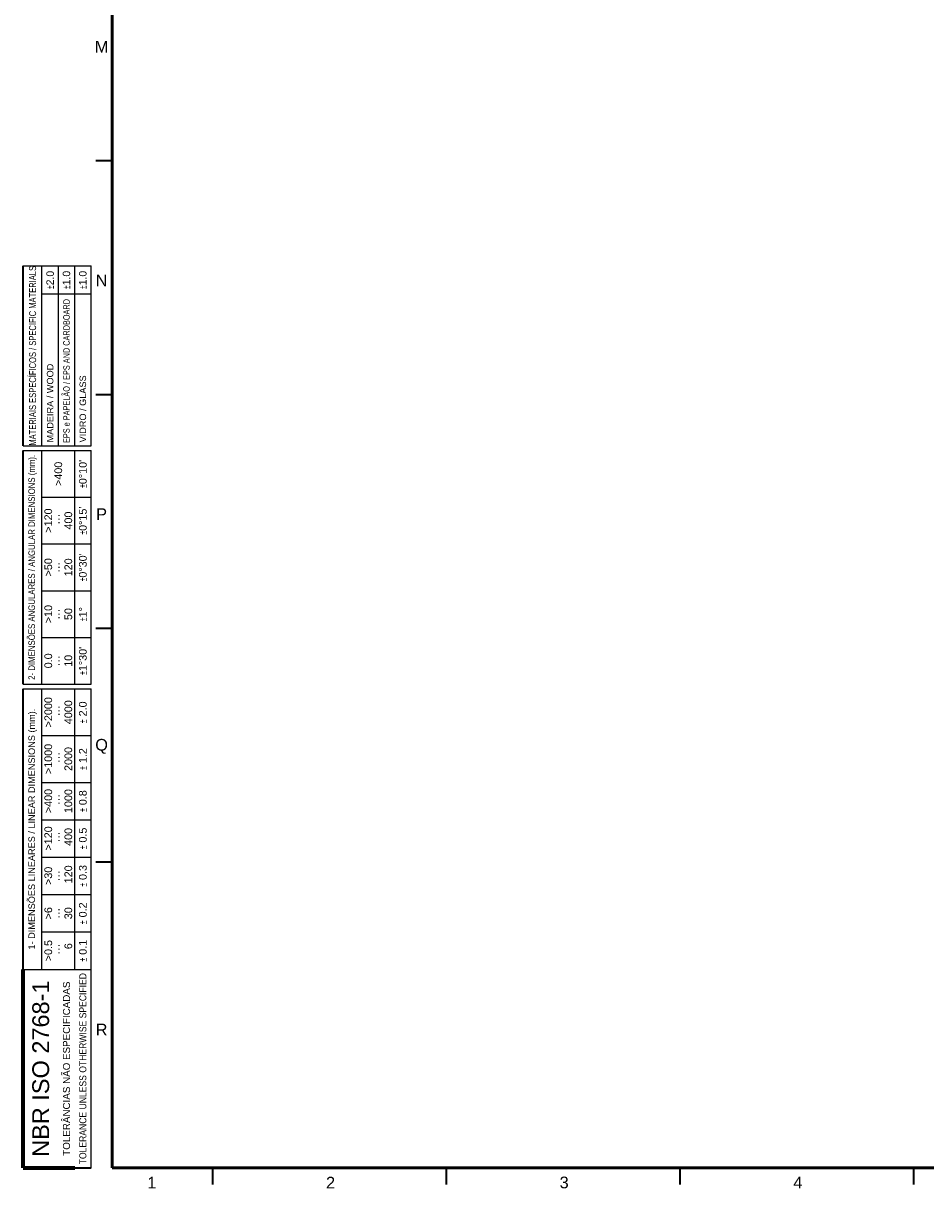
# Model space of a CAD drawing. Header units: millimetres. Extents: x 4 to 1188, y 1 to 840.
# Tile 1 of 203: x 4 to 197, y 1 to 250. Entities that reach past the tile are written whole.
import ezdxf

# ---------------------------------------------------------------- set-up
doc = ezdxf.new("R2010")
doc.units = ezdxf.units.MM
doc.layers.add('1', color=7, linetype='Continuous')
doc.layers.add('256', color=7, linetype='Continuous')
doc.styles.add('Arial Unicode MS', font='Arial Unicode MS')

# ---------------------------------------------------------------- blocks, each defined once
blk = doc.blocks.new('TabularNote3')
at = {"layer": '256', "color": 18, "linetype": 'Continuous', "lineweight": 70}
for p, q in [((0, 14.5), (42.5, 14.5)), ((0, 14.5), (0, 10.5)), ((0, 10.5), (0, 7)), ((0, 7), (0, 3.5))]:
    blk.add_line(p, q, dxfattribs=at)
at = {"layer": '256', "color": 18, "linetype": 'Continuous', "lineweight": 25}
for p, q in [((42.5, 14.5), (42.5, 10.5)), ((102.5, 14.5), (102.5, 10.5)), ((103.5, 14.5), (103.5, 10.5)), ((153.5, 14.5), (153.5, 10.5)), ((154.5, 14.5), (154.5, 10.5)), ((193, 14.5), (193, 10.5)), ((42.5, 10.5), (50.5, 10.5)), ((42.5, 10.5), (42.5, 7)), ((50.5, 10.5), (58.5, 10.5)), ((50.5, 10.5), (50.5, 7)), ((58.5, 10.5), (66.5, 10.5)), ((58.5, 10.5), (58.5, 7)), ((66.5, 10.5), (74.5, 10.5)), ((66.5, 10.5), (66.5, 7)), ((74.5, 10.5), (82.5, 10.5)), ((74.5, 10.5), (74.5, 7)), ((82.5, 10.5), (92.5, 10.5)), ((82.5, 10.5), (82.5, 7)), ((92.5, 10.5), (102.5, 10.5)), ((92.5, 10.5), (92.5, 7)), ((102.5, 10.5), (102.5, 7)), ((103.5, 10.5), (113.5, 10.5)), ((103.5, 10.5), (103.5, 7)), ((113.5, 10.5), (123.5, 10.5)), ((113.5, 10.5), (113.5, 7)), ((123.5, 10.5), (133.5, 10.5)), ((123.5, 10.5), (123.5, 7)), ((133.5, 10.5), (143.5, 10.5)), ((133.5, 10.5), (133.5, 7)), ((143.5, 10.5), (153.5, 10.5)), ((143.5, 10.5), (143.5, 7)), ((153.5, 10.5), (153.5, 7)), ((154.5, 10.5), (187, 10.5)), ((154.5, 10.5), (154.5, 7)), ((187, 10.5), (193, 10.5)), ((187, 10.5), (187, 7)), ((193, 10.5), (193, 7)), ((42.5, 7), (42.5, 3.5)), ((50.5, 7), (50.5, 3.5)), ((58.5, 7), (58.5, 3.5)), ((66.5, 7), (66.5, 3.5)), ((74.5, 7), (74.5, 3.5)), ((82.5, 7), (82.5, 3.5)), ((92.5, 7), (92.5, 3.5)), ((102.5, 7), (102.5, 3.5)), ((103.5, 7), (103.5, 3.5)), ((113.5, 7), (113.5, 3.5)), ((123.5, 7), (123.5, 3.5)), ((133.5, 7), (133.5, 3.5)), ((143.5, 7), (143.5, 3.5)), ((153.5, 7), (153.5, 3.5)), ((154.5, 7), (187, 7)), ((154.5, 7), (154.5, 3.5)), ((187, 7), (193, 7)), ((187, 7), (187, 3.5)), ((193, 7), (193, 3.5)), ((42.5, 3.5), (50.5, 3.5)), ((42.5, 3.5), (42.5, 0)), ((50.5, 3.5), (58.5, 3.5)), ((50.5, 3.5), (50.5, 0)), ((58.5, 3.5), (66.5, 3.5)), ((58.5, 3.5), (58.5, 0)), ((66.5, 3.5), (74.5, 3.5)), ((66.5, 3.5), (66.5, 0)), ((74.5, 3.5), (82.5, 3.5)), ((74.5, 3.5), (74.5, 0)), ((82.5, 3.5), (92.5, 3.5)), ((82.5, 3.5), (82.5, 0)), ((92.5, 3.5), (102.5, 3.5)), ((92.5, 3.5), (92.5, 0)), ((102.5, 3.5), (102.5, 0)), ((103.5, 3.5), (113.5, 3.5)), ((103.5, 3.5), (103.5, 0)), ((113.5, 3.5), (123.5, 3.5)), ((113.5, 3.5), (113.5, 0)), ((123.5, 3.5), (133.5, 3.5)), ((123.5, 3.5), (123.5, 0)), ((133.5, 3.5), (143.5, 3.5)), ((133.5, 3.5), (133.5, 0)), ((143.5, 3.5), (153.5, 3.5)), ((143.5, 3.5), (143.5, 0)), ((153.5, 3.5), (153.5, 0)), ((154.5, 3.5), (187, 3.5)), ((154.5, 3.5), (154.5, 0)), ((187, 3.5), (193, 3.5)), ((187, 3.5), (187, 0)), ((193, 3.5), (193, 0)), ((0, 0), (42.5, 0)), ((42.5, 0), (50.5, 0)), ((50.5, 0), (58.5, 0)), ((58.5, 0), (66.5, 0)), ((66.5, 0), (74.5, 0)), ((74.5, 0), (82.5, 0)), ((82.5, 0), (92.5, 0)), ((92.5, 0), (102.5, 0)), ((103.5, 0), (113.5, 0)), ((113.5, 0), (123.5, 0)), ((123.5, 0), (133.5, 0)), ((133.5, 0), (143.5, 0)), ((143.5, 0), (153.5, 0)), ((154.5, 0), (187, 0)), ((187, 0), (193, 0))]:
    blk.add_line(p, q, dxfattribs=at)
at = {"layer": '256', "color": 18, "linetype": 'Continuous', "lineweight": 35}
for p, q in [((42.5, 14.5), (50.5, 14.5)), ((50.5, 14.5), (58.5, 14.5)), ((58.5, 14.5), (66.5, 14.5)), ((66.5, 14.5), (74.5, 14.5)), ((74.5, 14.5), (82.5, 14.5)), ((82.5, 14.5), (92.5, 14.5)), ((92.5, 14.5), (102.5, 14.5)), ((103.5, 14.5), (113.5, 14.5)), ((113.5, 14.5), (123.5, 14.5)), ((123.5, 14.5), (133.5, 14.5)), ((133.5, 14.5), (143.5, 14.5)), ((143.5, 14.5), (153.5, 14.5)), ((154.5, 14.5), (187, 14.5)), ((187, 14.5), (193, 14.5)), ((0, 3.5), (0, 0))]:
    blk.add_line(p, q, dxfattribs=at)
at = {"layer": '1', "color": 18, "linetype": 'Continuous', "lineweight": 13, "style": 'Arial Unicode MS'}
for s, insert, char_height, attachment_point, line_spacing_factor in [('\\fArial Unicode MS|b0|i0;\\W1.0000;NBR ISO 2768-1', (21.25, 10.75), 3.6, 5, 1.047437), ('\\fArial Unicode MS|b0|i0;\\W1.0000;1- DIMENSÕES LINEARES / LINEAR DIMENSIONS (mm).', (72.5, 12.5), 1.4, 5, 1.047437), ('\\fArial Unicode MS|b0|i0;\\W0.8550;2- DIMENSÕES ANGULARES / ANGULAR DIMENSIONS (mm).', (128.5, 12.5), 1.4, 5, 1.047437), ('\\fArial Unicode MS|b0|i0;\\W0.7417;MATERIAIS ESPECÍFICOS / SPECIFIC MATERIALS', (173.75, 12.5), 1.5, 5, 1.047437), ('\\fArial Unicode MS|b0|i0;\\W1.0000;>0.5\\P ···\\P   6', (46.5, 7), 1.65, 5, 0.78042), ('\\fArial Unicode MS|b0|i0;\\W1.0000;>6\\P···\\P30', (54.5, 7), 1.65, 5, 0.78042), ('\\fArial Unicode MS|b0|i0;\\W1.0000;>30\\P···\\P 120', (62.5, 7), 1.65, 5, 0.78042), ('\\fArial Unicode MS|b0|i0;\\W1.0000;>120\\P ···\\P 400', (70.5, 7), 1.65, 5, 0.78042), ('\\fArial Unicode MS|b0|i0;\\W1.0000;>400\\P ···\\P1000', (78.5, 7), 1.65, 5, 0.78042), ('\\fArial Unicode MS|b0|i0;\\W1.0000;>1000\\P ···\\P2000', (87.5, 7), 1.65, 5, 0.78042), ('\\fArial Unicode MS|b0|i0;\\W1.0000;>2000\\P ···\\P4000', (97.5, 7), 1.65, 5, 0.78042), ('\\fArial Unicode MS|b0|i0;\\W1.0000;0.0\\P···\\P10', (108.5, 7), 1.65, 5, 0.78042), ('\\fArial Unicode MS|b0|i0;\\W1.0000;>10\\P···\\P50', (118.5, 7), 1.65, 5, 0.78042), ('\\fArial Unicode MS|b0|i0;\\W1.0000;>50\\P···\\P120', (128.5, 7), 1.65, 5, 0.78042), ('\\fArial Unicode MS|b0|i0;\\W1.0000;>120\\P ···\\P400', (138.5, 7), 1.65, 5, 0.78042), ('\\fArial Unicode MS|b0|i0;\\W1.0000;>400', (148.5, 7), 1.65, 5, 0.78042), ('\\fArial Unicode MS|b0|i0;\\W1.0000;MADEIRA / WOOD', (155.22, 8.75), 1.4, 4, 1.047437), ('\\fArial Unicode MS|b0|i0;\\W1.0000;\\W0.5000;%%p\\W1.0000;2.0', (190, 8.75), 1.6, 5, 1.047437), ('\\fArial Unicode MS|b0|i0;\\W1.0000;TOLERÂNCIAS NÃO ESPECIFICADAS', (21.25, 5.25), 1.5, 5, 1.047437), ('\\fArial Unicode MS|b0|i0;\\W0.8010;EPS e PAPELÃO / EPS AND CARDBOARD', (155.09, 5.25), 1.4, 4, 1.047437), ('\\fArial Unicode MS|b0|i0;\\W1.0000;\\W0.5000;%%p\\W1.0000;1.0', (190, 5.25), 1.6, 5, 1.047437), ('\\fArial Unicode MS|b0|i0;\\W0.8764;TOLERANCE UNLESS OTHERWISE SPECIFIED', (21.25, 1.75), 1.5, 5, 1.047437), ('\\fArial Unicode MS|b0|i0;\\W1.0000;\\W0.5000;%%p\\W1.0000; 0.1', (46.5, 1.75), 1.65, 5, 0.78042), ('\\fArial Unicode MS|b0|i0;\\W1.0000;\\W0.5000;%%p\\W1.0000; 0.2', (54.5, 1.75), 1.65, 5, 0.78042), ('\\fArial Unicode MS|b0|i0;\\W1.0000;\\W0.5000;%%p\\W1.0000; 0.3', (62.5, 1.75), 1.65, 5, 0.78042), ('\\fArial Unicode MS|b0|i0;\\W1.0000;\\W0.5000;%%p\\W1.0000; 0.5', (70.5, 1.75), 1.65, 5, 0.78042), ('\\fArial Unicode MS|b0|i0;\\W1.0000;\\W0.5000;%%p\\W1.0000; 0.8', (78.5, 1.75), 1.65, 5, 0.78042), ('\\fArial Unicode MS|b0|i0;\\W1.0000;\\W0.5000;%%p\\W1.0000; 1.2', (87.5, 1.75), 1.65, 5, 0.78042), ('\\fArial Unicode MS|b0|i0;\\W1.0000;\\W0.5000;%%p\\W1.0000; 2.0', (97.5, 1.75), 1.65, 5, 0.78042), ("\\fArial Unicode MS|b0|i0;\\W1.0000;\\W0.5000;%%p\\W1.0000;1%%d30'", (108.5, 1.75), 1.65, 5, 0.78042), ('\\fArial Unicode MS|b0|i0;\\W1.0000;\\W0.5000;%%p\\W1.0000;1%%d', (118.5, 1.75), 1.65, 5, 0.78042), ("\\fArial Unicode MS|b0|i0;\\W1.0000;\\W0.5000;%%p\\W1.0000;0%%d30'", (128.5, 1.75), 1.65, 5, 0.78042), ("\\fArial Unicode MS|b0|i0;\\W1.0000;\\W0.5000;%%p\\W1.0000;0%%d15'", (138.5, 1.75), 1.65, 5, 0.78042), ("\\fArial Unicode MS|b0|i0;\\W1.0000;\\W0.5000;%%p\\W1.0000;0%%d10'", (148.5, 1.75), 1.65, 5, 0.78042), ('\\fArial Unicode MS|b0|i0;\\W1.0000;VIDRO / GLASS', (155.22, 1.75), 1.4, 4, 1.047437), ('\\fArial Unicode MS|b0|i0;\\W1.0000;\\W0.5000;%%p\\W1.0000;1.0', (190, 1.75), 1.6, 5, 1.047437)]:
    blk.add_mtext(s, dxfattribs=dict(at, insert=insert, char_height=char_height, attachment_point=attachment_point, line_spacing_factor=line_spacing_factor))

msp = doc.modelspace()

# ---------------------------------------------------------------- linework, layer by layer
at = {"layer": '256', "color": 18, "linetype": 'Continuous', "lineweight": 50}
for p, q in [((23, 5), (23, 836)), ((1184, 5), (23, 5))]:
    msp.add_line(p, q, dxfattribs=at)
at = {"layer": '256', "color": 18, "linetype": 'Continuous', "lineweight": 35}
for p, q in [((19.5, 220.5), (23, 220.5)), ((19.5, 170.5), (23, 170.5)), ((19.5, 120.5), (23, 120.5)), ((19.5, 70.5), (23, 70.5)), ((44.5, 5), (44.5, 1.5)), ((94.5, 5), (94.5, 1.5)), ((144.5, 5), (144.5, 1.5)), ((194.5, 5), (194.5, 1.5))]:
    msp.add_line(p, q, dxfattribs=at)

# ---------------------------------------------------------------- block references
at = {"layer": '256', "color": 18, "linetype": 'Continuous', "lineweight": 70, "rotation": 90}
msp.add_blockref('TabularNote3', (18.5, 5), dxfattribs=at)

# ---------------------------------------------------------------- texts
at = {"layer": '256', "color": 18, "linetype": 'Continuous', "lineweight": 13, "char_height": 2.5, "attachment_point": 7, "line_spacing_factor": 1.047437, "style": 'Arial Unicode MS'}
for s, insert in [('\\fArial Unicode MS|b0|i0;\\W1.0000;M', (19.3029, 243.6224)), ('\\fArial Unicode MS|b0|i0;\\W1.0000;N', (19.4964, 193.6224)), ('\\fArial Unicode MS|b0|i0;\\W1.0000;P', (19.5928, 143.6224)), ('\\fArial Unicode MS|b0|i0;\\W1.0000;Q', (19.3992, 93.6002)), ('\\fArial Unicode MS|b0|i0;\\W1.0000;R', (19.4964, 33.3724)), ('\\fArial Unicode MS|b0|i0;\\W1.0000;1', (30.5363, 0.6173)), ('\\fArial Unicode MS|b0|i0;\\W1.0000;2', (68.7863, 0.6173)), ('\\fArial Unicode MS|b0|i0;\\W1.0000;3', (118.7863, 0.6173)), ('\\fArial Unicode MS|b0|i0;\\W1.0000;4', (168.7863, 0.6224))]:
    msp.add_mtext(s, dxfattribs=dict(at, insert=insert))

doc.saveas('drawing.dxf')
